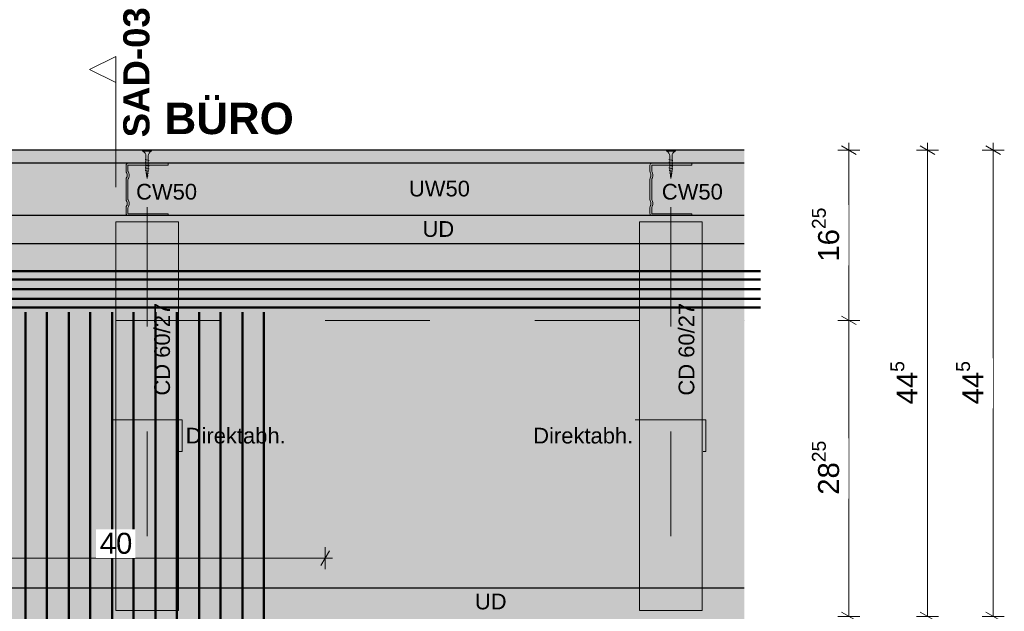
# Model space of a CAD drawing. Header units: metres. Extents: x -1.1 to 13.1, y -2.2 to 1.8.
# Tile 38 of 59: x 3.389 to 4.329, y 1.185 to 1.75. Entities that reach past the tile are written whole.
import ezdxf

# ---------------------------------------------------------------- set-up
doc = ezdxf.new("R2010")
doc.units = ezdxf.units.M
doc.header["$MEASUREMENT"] = 0
for name, pattern in [('Schnittlinie', [0.06, 0.03, -0.015, 0, -0.015]), ('Strichlinie eng', [0.023, 0.015, -0.008]), ('Untersicht', [0.02, 0.015, -0.005]), ('Wipeout_Contour', [1, 0, -1])]:
    doc.linetypes.add(name, pattern=pattern)
for name, color, linetype in [('152 - Bemaßung_ Beschriftung.Ausbau', 7, 'Continuous'), ('201 - Marker.Schnitt - versteckt Grundriss u. Detail SD', 7, 'Continuous'), ('606 - Struktur.Wand Innen Ausbau', 7, 'Continuous'), ('608 - Struktur.Träger', 7, 'Continuous'), ('653 - Abdeckung.TB Verkofferung', 7, 'Continuous'), ('804 - HKLSE.Elektrik', 7, 'Continuous'), ('Neubau_653 - Abdeckung.TB Verkofferung', 7, 'Continuous'), ('Neubau_660 - Unterkonstruktion.Trockenbau', 7, 'Continuous')]:
    doc.layers.add(name, color=color, linetype=linetype)
doc.styles.add('ERSTELLTER_STIL_1', font='txt')
doc.styles.add('ERSTELLTER_STIL_2', font='txt')
doc.dimstyles.new('ERSTELLTER_STIL__1', dxfattribs={"dimtxt": 0.02, "dimasz": 0.01064, "dimexe": 0.18, "dimexo": 0.0625, "dimgap": 0, "dimtad": 1, "dimzin": 0, "dimdsep": 46, "dimtxsty": 'ERSTELLTER_STIL_1', "dimblk": 'ARROWHEAD_2', "dimblk1": 'ARROWHEAD_2', "dimblk2": 'ARROWHEAD_2', "dimcen": 0.09, "dimse1": 1, "dimse2": 1, "dimclrd": 7, "dimclre": 7, "dimclrt": 7, "dimazin": 0, "dimtfac": 1, "dimtdec": 4, "dimtmove": 0, "dimatfit": 3, "dimfxl": 1, "dimtolj": 1, "dimtzin": 0, "dimarcsym": 0})
doc.dimstyles.new('ERSTELLTER_STIL__2', dxfattribs={"dimtxt": 0.02, "dimasz": 0.01064, "dimexe": 0.18, "dimexo": 0.0625, "dimgap": 0, "dimtad": 1, "dimtih": 1, "dimtoh": 1, "dimzin": 0, "dimdsep": 46, "dimtxsty": 'ERSTELLTER_STIL_1', "dimblk": 'ARROWHEAD_2', "dimblk1": 'ARROWHEAD_2', "dimblk2": 'ARROWHEAD_2', "dimcen": 0.09, "dimse1": 1, "dimse2": 1, "dimclrd": 7, "dimclre": 7, "dimclrt": 7, "dimazin": 0, "dimtfac": 1, "dimtdec": 4, "dimtmove": 0, "dimatfit": 3, "dimfxl": 1, "dimtolj": 1, "dimtzin": 0, "dimarcsym": 0})

# ---------------------------------------------------------------- blocks, each defined once
blk = doc.blocks.new('*D202')
at = {"layer": '152 - Bemaßung_ Beschriftung.Ausbau', "color": 7, "linetype": 'Continuous', "lineweight": 9}
for p, q in [((4.17391, 1.46705), (4.18791, 1.45897)), ((4.19141, 1.46301), (4.17041, 1.46301)), ((4.18091, 1.18051), (4.18091, 1.46301)), ((4.17391, 1.18455), (4.18791, 1.17647)), ((4.19141, 1.18051), (4.17041, 1.18051))]:
    blk.add_line(p, q, dxfattribs=at)
at = {"color": 254, "linetype": 'Wipeout_Contour', "lineweight": 0, "ltscale": 17.59586}
blk.add_wipeout([(4.18051, 1.29297), (4.18051, 1.35055), (4.15331, 1.35055), (4.15331, 1.29297)], dxfattribs=at).dxf.layer = '152 - Bemaßung_ Beschriftung.Ausbau'
at = {"layer": '152 - Bemaßung_ Beschriftung.Ausbau', "color": 7, "lineweight": 9, "insert": (4.17724, 1.29657), "char_height": 0.02, "attachment_point": 7, "rotation": 90, "style": 'ERSTELLTER_STIL_1'}
blk.add_mtext('\\A1;{\\pql;\\fArial|b0|i0|c0|p38;28\\fArial|b0|i0|c0|p38;\\A1{\\H.66x;\\S25^  ;}}', dxfattribs=at)
blk = doc.blocks.new('ARROWHEAD_2')
at = {"color": 0, "linetype": 'Continuous', "lineweight": 0}
for p, q in [((0, 0), (-1, 0)), ((-0.378, -0.655), (0.378, 0.655))]:
    blk.add_line(p, q, dxfattribs=at)
blk = doc.blocks.new('*D203')
at = {"layer": '152 - Bemaßung_ Beschriftung.Ausbau', "color": 7, "linetype": 'Continuous', "lineweight": 9}
for p, q in [((4.18791, 1.62147), (4.17391, 1.62955)), ((4.18091, 1.62551), (4.18091, 1.63236)), ((4.19141, 1.62551), (4.17041, 1.62551)), ((4.18091, 1.46301), (4.18091, 1.62551)), ((4.17391, 1.46705), (4.18791, 1.45897)), ((4.19141, 1.46301), (4.17041, 1.46301))]:
    blk.add_line(p, q, dxfattribs=at)
at = {"color": 254, "linetype": 'Wipeout_Contour', "lineweight": 0, "ltscale": 17.882526}
blk.add_wipeout([(4.18051, 1.51547), (4.18051, 1.57305), (4.15331, 1.57305), (4.15331, 1.51547)], dxfattribs=at).dxf.layer = '152 - Bemaßung_ Beschriftung.Ausbau'
at = {"layer": '152 - Bemaßung_ Beschriftung.Ausbau', "color": 7, "lineweight": 9, "insert": (4.17724, 1.51907), "char_height": 0.02, "attachment_point": 7, "rotation": 90, "style": 'ERSTELLTER_STIL_1'}
blk.add_mtext('\\A1;{\\pql;\\fArial|b0|i0|c0|p38;16\\fArial|b0|i0|c0|p38;\\A1{\\H.66x;\\S25^  ;}}', dxfattribs=at)
blk = doc.blocks.new('*D214')
at = {"layer": '152 - Bemaßung_ Beschriftung.Ausbau', "color": 7, "linetype": 'Continuous', "lineweight": 9}
for p, q in [((4.26291, 1.62147), (4.24891, 1.62955)), ((4.25591, 1.62551), (4.25591, 1.63236)), ((4.26641, 1.62551), (4.24541, 1.62551)), ((4.25591, 1.18051), (4.25591, 1.62551)), ((4.24891, 1.18455), (4.26291, 1.17647)), ((4.26641, 1.18051), (4.24541, 1.18051))]:
    blk.add_line(p, q, dxfattribs=at)
at = {"color": 254, "linetype": 'Wipeout_Contour', "lineweight": 0, "ltscale": 17.979341}
blk.add_wipeout([(4.25551, 1.37922), (4.25551, 1.4268), (4.22831, 1.4268), (4.22831, 1.37922)], dxfattribs=at).dxf.layer = '152 - Bemaßung_ Beschriftung.Ausbau'
at = {"layer": '152 - Bemaßung_ Beschriftung.Ausbau', "color": 7, "lineweight": 9, "insert": (4.25213, 1.38282), "char_height": 0.02, "attachment_point": 7, "rotation": 90, "style": 'ERSTELLTER_STIL_1'}
blk.add_mtext('\\A1;{\\pql;\\fArial|b0|i0|c0|p38;44\\fArial|b0|i0|c0|p38;\\A1{\\H.66x;\\S5^  ;}}', dxfattribs=at)
blk = doc.blocks.new('*D220')
at = {"layer": '152 - Bemaßung_ Beschriftung.Ausbau', "color": 7, "linetype": 'Continuous', "lineweight": 9}
for p, q in [((4.32567, 1.62147), (4.31167, 1.62955)), ((4.31867, 1.62551), (4.31867, 1.63236)), ((4.32917, 1.62551), (4.30817, 1.62551)), ((4.31867, 1.18051), (4.31867, 1.62551)), ((4.31167, 1.18455), (4.32567, 1.17647)), ((4.32917, 1.18051), (4.30817, 1.18051))]:
    blk.add_line(p, q, dxfattribs=at)
at = {"color": 254, "linetype": 'Wipeout_Contour', "lineweight": 0, "ltscale": 18.216491}
blk.add_wipeout([(4.31827, 1.37922), (4.31827, 1.4268), (4.29107, 1.4268), (4.29107, 1.37922)], dxfattribs=at).dxf.layer = '152 - Bemaßung_ Beschriftung.Ausbau'
at = {"layer": '152 - Bemaßung_ Beschriftung.Ausbau', "color": 7, "lineweight": 9, "insert": (4.31489, 1.38282), "char_height": 0.02, "attachment_point": 7, "rotation": 90, "style": 'ERSTELLTER_STIL_1'}
blk.add_mtext('\\A1;{\\pql;\\fArial|b0|i0|c0|p38;44\\fArial|b0|i0|c0|p38;\\A1{\\H.66x;\\S5^  ;}}', dxfattribs=at)
blk = doc.blocks.new('*D231')
at = {"layer": '152 - Bemaßung_ Beschriftung.Ausbau', "color": 7, "linetype": 'Continuous', "lineweight": 9}
for p, q in [((3.28495, 1.24297), (3.27687, 1.22897)), ((3.28091, 1.22547), (3.28091, 1.24647)), ((3.67687, 1.22897), (3.68495, 1.24297)), ((3.68091, 1.22547), (3.68091, 1.24647)), ((3.28091, 1.23597), (3.68091, 1.23597)), ((3.68091, 1.23597), (3.68776, 1.23597))]:
    blk.add_line(p, q, dxfattribs=at)
at = {"color": 254, "linetype": 'Wipeout_Contour', "lineweight": 0, "ltscale": 14.924564}
blk.add_wipeout([(3.46213, 1.23637), (3.49969, 1.23637), (3.49969, 1.26357), (3.46213, 1.26357)], dxfattribs=at).dxf.layer = '152 - Bemaßung_ Beschriftung.Ausbau'
at = {"layer": '152 - Bemaßung_ Beschriftung.Ausbau', "color": 7, "lineweight": 9, "insert": (3.46573, 1.23997), "char_height": 0.02, "attachment_point": 7, "style": 'ERSTELLTER_STIL_1'}
blk.add_mtext('\\A1;{\\pql;\\fArial|b0|i0|c0|p38;40}', dxfattribs=at)

msp = doc.modelspace()

# ---------------------------------------------------------------- hatches: boundary and pattern name
at = {"layer": '606 - Struktur.Wand Innen Ausbau', "linetype": 'Continuous', "lineweight": 5}
h = msp.add_hatch(dxfattribs=at)
h.set_pattern_fill('Gips_0004', style=0, pattern_type=2)
h.set_pattern_definition([(45, (0, 0), (-0.003535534, 0.003535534), [0, -0.005])])
h.paths.add_polyline_path([(2.98591, 1.62551), (4.08091, 1.62551), (4.08091, 1.61301), (2.98591, 1.61301)])
at = {"layer": '653 - Abdeckung.TB Verkofferung', "linetype": 'Continuous', "lineweight": 0, "true_color": 0x2f2f2f}
msp.add_hatch(color=250, dxfattribs=at).paths.add_polyline_path([(2.98591, 1.62551), (4.08091, 1.62551), (4.08091, 1.46301), (2.98591, 1.46301)])
at = {"layer": '653 - Abdeckung.TB Verkofferung', "linetype": 'Continuous', "lineweight": 0, "true_color": 0x5f5f5f}
msp.add_hatch(color=251, dxfattribs=at).paths.add_polyline_path([(2.88091, 1.46301), (4.08091, 1.46301), (4.08091, 1.04301), (2.88091, 1.04301)])

# ---------------------------------------------------------------- linework, layer by layer
at = {"layer": '608 - Struktur.Träger', "color": 7, "linetype": 'Untersicht', "lineweight": 13}
msp.add_line((2.88091, 1.46301), (4.08091, 1.46301), dxfattribs=at)
at = {"layer": '653 - Abdeckung.TB Verkofferung', "color": 7, "linetype": 'Continuous', "lineweight": 18}
for p, q in [((3.51091, 1.57096), (3.51091, 1.55735)), ((4.01091, 1.57096), (4.01091, 1.55735))]:
    msp.add_line(p, q, dxfattribs=at)
at = {"layer": '653 - Abdeckung.TB Verkofferung', "color": 1, "linetype": 'Continuous', "lineweight": 18, "flags": 128}
for points in [[(3.48091, 1.18613), (3.54091, 1.18613), (3.54091, 1.55707), (3.48091, 1.55707)], [(3.98091, 1.18613), (4.04091, 1.18613), (4.04091, 1.55707), (3.98091, 1.55707)]]:
    msp.add_lwpolyline(points, close=True, dxfattribs=at)
at = {"layer": '653 - Abdeckung.TB Verkofferung', "color": 1, "linetype": 'Strichlinie eng', "lineweight": 18, "flags": 128}
for points in [[(3.51091, 1.55707), (3.51091, 1.18613)], [(4.01091, 1.55707), (4.01091, 1.18613)]]:
    msp.add_lwpolyline(points, dxfattribs=at)
for points in [[(3.47688, 1.36801), (3.54425, 1.36801), (3.54425, 1.33801), (3.47688, 1.33801)], [(3.97688, 1.36801), (4.04425, 1.36801), (4.04425, 1.33801), (3.97688, 1.33801)]]:
    msp.add_lwpolyline(points, close=True, dxfattribs=at)
at = {"layer": '804 - HKLSE.Elektrik', "color": 92, "linetype": 'Continuous', "lineweight": 50, "true_color": 0x00be00, "flags": 128}
for points in [[(2.86497, 1.50987), (4.09641, 1.50987)], [(2.86497, 1.50201), (4.09641, 1.50201)], [(2.86497, 1.49285), (4.09641, 1.49285)], [(2.86497, 1.48369), (4.09641, 1.48369)], [(2.86497, 1.47539), (4.09641, 1.47539)], [(3.39491, 1.47098), (3.39491, 1.01029)], [(3.41527, 1.47098), (3.41527, 1.01029)], [(3.4363, 1.47098), (3.4363, 1.01029)], [(3.45666, 1.47098), (3.45666, 1.01029)], [(3.47769, 1.47098), (3.47769, 1.01029)], [(3.49804, 1.47098), (3.49804, 1.01029)], [(3.51908, 1.47098), (3.51908, 1.01029)], [(3.53943, 1.47098), (3.53943, 1.01029)], [(3.56046, 1.47098), (3.56046, 1.01029)], [(3.58082, 1.47098), (3.58082, 1.01029)], [(3.60185, 1.47098), (3.60185, 1.01029)], [(3.6222, 1.47098), (3.6222, 1.01029)]]:
    msp.add_lwpolyline(points, dxfattribs=at)
at = {"layer": 'Neubau_653 - Abdeckung.TB Verkofferung', "color": 1, "linetype": 'Continuous', "lineweight": 25}
for p, q in [((4.08091, 1.62551), (2.98591, 1.62551)), ((4.08091, 1.61301), (2.98591, 1.61301)), ((4.08091, 1.56301), (2.98591, 1.56301)), ((4.08091, 1.53601), (2.98591, 1.53601)), ((4.08091, 1.20751), (3.08091, 1.20751))]:
    msp.add_line(p, q, dxfattribs=at)
at = {"layer": 'Neubau_660 - Unterkonstruktion.Trockenbau', "color": 1, "linetype": 'Continuous', "lineweight": 5}
for p, q in [((3.51516, 1.62451), (3.50666, 1.62451)), ((4.01516, 1.62451), (4.00666, 1.62451)), ((3.51291, 1.61551), (3.50891, 1.61651)), ((3.51291, 1.61291), (3.50891, 1.61391)), ((3.51291, 1.61031), (3.50891, 1.61131)), ((3.51291, 1.60771), (3.50891, 1.60871)), ((4.01291, 1.61551), (4.00891, 1.61651)), ((4.01291, 1.61291), (4.00891, 1.61391)), ((4.01291, 1.61031), (4.00891, 1.61131)), ((4.01291, 1.60771), (4.00891, 1.60871)), ((3.51256, 1.60533), (3.50912, 1.60615)), ((3.51219, 1.60311), (3.50959, 1.60363)), ((3.51186, 1.60086), (3.51006, 1.60112)), ((4.01256, 1.60533), (4.00912, 1.60615)), ((4.01219, 1.60311), (4.00959, 1.60363)), ((4.01186, 1.60086), (4.01006, 1.60112))]:
    msp.add_line(p, q, dxfattribs=at)
at = {"layer": 'Neubau_660 - Unterkonstruktion.Trockenbau', "color": 1, "linetype": 'Continuous', "lineweight": 5, "flags": 128}
for points in [[(3.50979, 1.60744), (3.50979, 1.62001, 0.304192), (3.50666, 1.62451), (3.50666, 1.62551), (3.51516, 1.62551), (3.51516, 1.62451, 0.304191), (3.51204, 1.62001), (3.51204, 1.60744), (3.51091, 1.59831)], [(4.00979, 1.60744), (4.00979, 1.62001, 0.304192), (4.00666, 1.62451), (4.00666, 1.62551), (4.01516, 1.62551), (4.01516, 1.62451, 0.304191), (4.01204, 1.62001), (4.01204, 1.60744), (4.01091, 1.59831)], [(3.53091, 1.61301), (3.49291, 1.61301, 0.414214), (3.49091, 1.61101), (3.49091, 1.60551, 0.156603), (3.49158, 1.60344, -0.156603), (3.49191, 1.6024), (3.49191, 1.60062, -0.156603), (3.49158, 1.59958, 0.156603), (3.49091, 1.59751), (3.49091, 1.57851, 0.156603), (3.49158, 1.57644, -0.156603), (3.49191, 1.5754), (3.49191, 1.57362, -0.156603), (3.49158, 1.57258, 0.156603), (3.49091, 1.57051), (3.49091, 1.56501, 0.414214), (3.49291, 1.56301), (3.53091, 1.56301), (3.53091, 1.56476), (3.49291, 1.56476, -0.414214), (3.49266, 1.56501), (3.49266, 1.57051, -0.156603), (3.493, 1.57156, 0.156603), (3.49366, 1.57362), (3.49366, 1.5754, 0.156603), (3.493, 1.57746, -0.156603), (3.49266, 1.57851), (3.49266, 1.59751, -0.156603), (3.493, 1.59856, 0.156603), (3.49366, 1.60062), (3.49366, 1.6024, 0.156603), (3.493, 1.60446, -0.156603), (3.49266, 1.60551), (3.49266, 1.61101, -0.414214), (3.49291, 1.61126), (3.53091, 1.61126)], [(4.03091, 1.61301), (3.99291, 1.61301, 0.414214), (3.99091, 1.61101), (3.99091, 1.60551, 0.156603), (3.99158, 1.60344, -0.156603), (3.99191, 1.6024), (3.99191, 1.60062, -0.156603), (3.99158, 1.59958, 0.156603), (3.99091, 1.59751), (3.99091, 1.57851, 0.156603), (3.99158, 1.57644, -0.156603), (3.99191, 1.5754), (3.99191, 1.57362, -0.156603), (3.99158, 1.57258, 0.156603), (3.99091, 1.57051), (3.99091, 1.56501, 0.414214), (3.99291, 1.56301), (4.03091, 1.56301), (4.03091, 1.56476), (3.99291, 1.56476, -0.414214), (3.99266, 1.56501), (3.99266, 1.57051, -0.156603), (3.993, 1.57156, 0.156603), (3.99366, 1.57362), (3.99366, 1.5754, 0.156603), (3.993, 1.57746, -0.156603), (3.99266, 1.57851), (3.99266, 1.59751, -0.156603), (3.993, 1.59856, 0.156603), (3.99366, 1.60062), (3.99366, 1.6024, 0.156603), (3.993, 1.60446, -0.156603), (3.99266, 1.60551), (3.99266, 1.61101, -0.414214), (3.99291, 1.61126), (4.03091, 1.61126)]]:
    msp.add_lwpolyline(points, format="xyb", close=True, dxfattribs=at)

# ---------------------------------------------------------------- texts
at = {"layer": '152 - Bemaßung_ Beschriftung.Ausbau', "color": 7, "linetype": 'Continuous', "lineweight": 9}
for s, insert, char_height, attachment_point, style in [('\\A1;{\\pqr;\\fArial|b1|i0|c0|p38;BÜRO}', (3.65095, 1.64035), 0.03, 9, 'ERSTELLTER_STIL_2'), ('\\A1;{\\pql;\\fArial|b0|i0|c0|p38;C\\fArial|b0|i0|c0|p38;W50}', (3.50038, 1.57812), 0.015, 7, 'ERSTELLTER_STIL_1'), ('\\A1;{\\pql;\\fArial|b0|i0|c0|p38;U\\fArial|b0|i0|c0|p38;W50}', (3.76083, 1.58112), 0.015, 7, 'ERSTELLTER_STIL_1'), ('\\A1;{\\pql;\\fArial|b0|i0|c0|p38;C\\fArial|b0|i0|c0|p38;W50}', (4.00226, 1.57812), 0.015, 7, 'ERSTELLTER_STIL_1'), ('\\A1;{\\pql;\\fArial|b0|i0|c0|p38;UD}', (3.77378, 1.54253), 0.015, 7, 'ERSTELLTER_STIL_1'), ('\\A1;{\\pql;\\fArial|b0|i0|c0|p38;Direktabh.}', (3.54774, 1.3453), 0.015, 7, 'ERSTELLTER_STIL_1'), ('\\A1;{\\pql;\\fArial|b0|i0|c0|p38;Direktabh.}', (3.87948, 1.3453), 0.015, 7, 'ERSTELLTER_STIL_1'), ('\\A1;{\\pql;\\fArial|b0|i0|c0|p38;UD}', (3.82382, 1.18698), 0.015, 7, 'ERSTELLTER_STIL_1')]:
    msp.add_mtext(s, dxfattribs=dict(at, insert=insert, char_height=char_height, attachment_point=attachment_point, style=style))
at = {"layer": '152 - Bemaßung_ Beschriftung.Ausbau', "color": 7, "linetype": 'Continuous', "lineweight": 9, "char_height": 0.015, "attachment_point": 9, "rotation": 90, "style": 'ERSTELLTER_STIL_1'}
for insert in [(3.53296, 1.47975), (4.03348, 1.47975)]:
    msp.add_mtext('\\A1;{\\pqr;\\fArial|b0|i0|c0|p38;C\\fArial|b0|i0|c0|p38;D 60/27}', dxfattribs=dict(at, insert=insert))
at = {"layer": '201 - Marker.Schnitt - versteckt Grundriss u. Detail SD', "color": 7, "lineweight": 13, "insert": (3.51357, 1.6377), "char_height": 0.025, "attachment_point": 7, "rotation": 90, "style": 'ERSTELLTER_STIL_2'}
msp.add_mtext('\\A1;{\\pql;\\pt0;\\fArial|b1|i0|c0|p38;SAD-03}', dxfattribs=at)

# ---------------------------------------------------------------- next in the draw order: dimensions: what is measured, and where the dimension line sits
at = {"layer": '152 - Bemaßung_ Beschriftung.Ausbau', "color": 7, "linetype": 'Continuous', "lineweight": 9}
dim = msp.add_linear_dim(base=(4.18091, 1.46301), p1=(4.08091, 1.18051), p2=(4.08091, 1.46301), angle=90, dimstyle='ERSTELLTER_STIL__1', dxfattribs=at)
dim.commit()
dim.dimension.update_dxf_attribs({"geometry": '*D202', "text_midpoint": (4.16691, 1.34645), "dimtype": 160, "text_rotation": 90})
dim = msp.add_linear_dim(base=(3.68091, 1.23597), p1=(3.28091, 1.18051), p2=(3.68091, 1.18051), dimstyle='ERSTELLTER_STIL__2', dxfattribs=at)
dim.commit()
dim.dimension.update_dxf_attribs({"geometry": '*D231', "text_midpoint": (3.48098, 1.24997), "dimtype": 160})

# ---------------------------------------------------------------- next in the draw order: linework, layer by layer
at = {"layer": '201 - Marker.Schnitt - versteckt Grundriss u. Detail SD', "color": 7, "linetype": 'Schnittlinie', "lineweight": 13}
msp.add_line((3.48091, 1.69001), (3.48091, -2.08399), dxfattribs=at)

# ---------------------------------------------------------------- next in the draw order: dimensions: what is measured, and where the dimension line sits
at = {"layer": '152 - Bemaßung_ Beschriftung.Ausbau', "color": 7, "linetype": 'Continuous', "lineweight": 9}
dim = msp.add_linear_dim(base=(4.18091, 1.62551), p1=(4.08091, 1.46301), p2=(4.08091, 1.62551), angle=90, dimstyle='ERSTELLTER_STIL__1', dxfattribs=at)
dim.commit()
dim.dimension.update_dxf_attribs({"geometry": '*D203', "text_midpoint": (4.16691, 1.56895), "dimtype": 160, "text_rotation": 90})

# ---------------------------------------------------------------- next in the draw order: dimensions: what is measured, and where the dimension line sits
dim = msp.add_linear_dim(base=(4.25591208, 1.62551001), p1=(4.08091208, 1.18050999), p2=(4.08091213, 1.62551001), angle=90, dimstyle='ERSTELLTER_STIL__1', dxfattribs=at)
dim.commit()
dim.dimension.update_dxf_attribs({"geometry": '*D214', "text_midpoint": (4.24191208, 1.42508325), "dimtype": 160, "text_rotation": 90})

# ---------------------------------------------------------------- next in the draw order: wipeouts: each hides what was drawn before it
at = {"color": 254, "linetype": 'Wipeout_Contour', "lineweight": 0, "ltscale": 11.224686}
msp.add_wipeout([(3.48091, 1.71501), (3.45591, 1.70251), (3.48091, 1.69001)], dxfattribs=at).dxf.layer = '201 - Marker.Schnitt - versteckt Grundriss u. Detail SD'

# ---------------------------------------------------------------- next in the draw order: linework, layer by layer
at = {"layer": '201 - Marker.Schnitt - versteckt Grundriss u. Detail SD', "color": 7, "linetype": 'Continuous', "lineweight": 13, "flags": 128}
msp.add_lwpolyline([(3.48091, 1.71501), (3.48091, 1.69001), (3.45591, 1.70251)], close=True, dxfattribs=at)

# ---------------------------------------------------------------- next in the draw order: dimensions: what is measured, and where the dimension line sits
at = {"layer": '152 - Bemaßung_ Beschriftung.Ausbau', "color": 7, "linetype": 'Continuous', "lineweight": 9}
dim = msp.add_linear_dim(base=(4.31867147, 1.62551001), p1=(4.08091208, 1.18050999), p2=(4.08091213, 1.62551001), angle=90, dimstyle='ERSTELLTER_STIL__1', dxfattribs=at)
dim.commit()
dim.dimension.update_dxf_attribs({"geometry": '*D220', "text_midpoint": (4.30467147, 1.42508325), "dimtype": 160, "text_rotation": 90})

doc.saveas('drawing.dxf')
